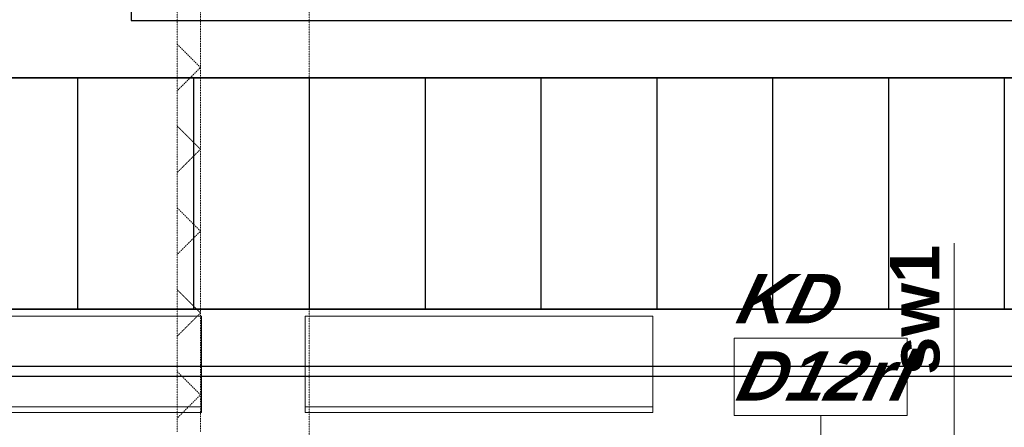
# Model space of a CAD drawing. Header units: millimetres. Extents: x -8838 to 31257, y -6224 to 3754.
# Tile 83 of 185: x 897 to 1407, y -4645 to -4434. Entities that reach past the tile are written whole.
import ezdxf
from ezdxf.enums import TextEntityAlignment as Align

# ---------------------------------------------------------------- set-up
doc = ezdxf.new("R2010")
doc.units = ezdxf.units.MM
doc.header["$LTSCALE"] = 10
doc.header["$MEASUREMENT"] = 0
for name, pattern in [('rzut 2 pietra$0$ArchiTECH.PC 3. Line Type', [0.0013, 0.0003, -0.001]), ('rzut 2 pietra$0$ArchiTECH.PC 4. Line Type', [0.0028, 0.0003, -0.0025]), ('rzut 2 pietra$0$ArchiTECH.PC 5. Line Type', [0.0053, 0.003, -0.001, 0.0003, -0.001]), ('rzut 2 pietra$0$ArchiTECH.PC Solid Line Type', [0]), ('SUFIT_2 PIETRO$0$ArchiTECH.PC Solid Line Type', [0])]:
    doc.linetypes.add(name, pattern=pattern)
doc.layers.add('IS_ARCH', color=254, linetype='CONTINUOUS', lineweight=18)
for name, color, linetype in [('SUFIT_2 PIETRO$0$OŚWIETLENIE_KULAB', 254, 'CONTINUOUS'), ('SUFIT_2 PIETRO$0$SUFIT NOWY 39', 254, 'CONTINUOUS'), ('SUFIT_2 PIETRO$0$TYP SUFITÓW_NOWYCH', 254, 'CONTINUOUS')]:
    doc.layers.add(name, color=color, linetype=linetype)
doc.styles.add('rzut 2 pietra$0$ArchiTECHStyle2', font='arialbd.ttf', dxfattribs={"height": 0.192})
doc.styles.add('rzut 2 pietra$0$ArchiTECHStyle4', font='arialbi.ttf', dxfattribs={"oblique": 15, "height": 0.256})

msp = doc.modelspace()

# ---------------------------------------------------------------- linework, layer by layer
at = {"layer": 'IS_ARCH', "linetype": 'rzut 2 pietra$0$ArchiTECH.PC 5. Line Type'}
msp.add_line((1047.47, -3087.83), (1047.16, -6167.36), dxfattribs=at)
at = {"layer": 'IS_ARCH', "linetype": 'rzut 2 pietra$0$ArchiTECH.PC 3. Line Type'}
for p, q in [((979, -4416.04), (979, -4647.37)), ((991, -4647.37), (991, -4416.04))]:
    msp.add_line(p, q, dxfattribs=at)
at = {"layer": 'IS_ARCH', "linetype": 'rzut 2 pietra$0$ArchiTECH.PC 4. Line Type'}
for p, q in [((979, -4446.46), (991, -4458.46)), ((991, -4458.46), (979, -4470.46)), ((979, -4488.89), (991, -4500.89)), ((991, -4500.89), (979, -4512.89)), ((979, -4531.32), (991, -4543.32)), ((991, -4543.32), (979, -4555.32)), ((979, -4573.74), (991, -4585.74)), ((991, -4585.74), (979, -4597.74)), ((979, -4616.17), (991, -4628.17)), ((991, -4628.17), (979, -4640.17))]:
    msp.add_line(p, q, dxfattribs=at)
at = {"layer": 'IS_ARCH', "linetype": 'rzut 2 pietra$0$ArchiTECH.PC Solid Line Type'}
for p, q in [((1381.45, -4686.25), (1381.45, -4549.5)), ((991.52, -4587.36), (811.52, -4587.36)), ((991.52, -4637.36), (991.52, -4587.36)), ((1225.3, -4587.36), (1045.3, -4587.36)), ((1045.3, -4587.36), (1045.3, -4637.36)), ((1225.3, -4637.36), (1225.3, -4587.36)), ((1267.49, -4638.84), (1267.49, -4598.84)), ((1267.49, -4598.84), (1357.06, -4598.84)), ((1357.06, -4598.84), (1357.06, -4638.84)), ((811.52, -4634.36), (991.52, -4634.36)), ((1045.3, -4634.36), (1225.3, -4634.36)), ((811.52, -4637.36), (991.52, -4637.36)), ((1045.3, -4637.36), (1225.3, -4637.36)), ((1357.06, -4638.84), (1267.49, -4638.84)), ((1312.27, -4638.84), (1312.27, -4706.32))]:
    msp.add_line(p, q, dxfattribs=at)
at = {"layer": 'SUFIT_2 PIETRO$0$OŚWIETLENIE_KULAB', "linetype": 'SUFIT_2 PIETRO$0$ArchiTECH.PC Solid Line Type'}
for p, q in [((955.1, -4429.11), (955.1, -4434.11)), ((955.1, -4429.11), (955.1, -4434.11)), ((955.1, -4434.11), (3565.3, -4434.11)), ((955.1, -4434.11), (3565.3, -4434.11)), ((3595.26, -4613.45), (-1031.14, -4613.45)), ((3595.26, -4613.45), (-1031.14, -4613.45)), ((-1031.14, -4618.45), (3595.26, -4618.45)), ((-1031.14, -4618.45), (3595.26, -4618.45))]:
    msp.add_line(p, q, dxfattribs=at)
at = {"layer": 'SUFIT_2 PIETRO$0$SUFIT NOWY 39', "linetype": 'SUFIT_2 PIETRO$0$ArchiTECH.PC Solid Line Type'}
for p, q in [((-1052.67, -4463.76), (3567.44, -4463.76)), ((3567.44, -4463.76), (-1052.67, -4463.76)), ((927.33, -4463.76), (927.33, -4583.76)), ((987.33, -4463.76), (987.33, -4583.76)), ((1047.33, -4463.76), (1047.33, -4583.76)), ((1107.33, -4463.76), (1107.33, -4583.76)), ((1167.33, -4463.76), (1167.33, -4583.76)), ((1227.33, -4463.76), (1227.33, -4583.76)), ((1287.33, -4463.76), (1287.33, -4583.76)), ((1347.33, -4463.76), (1347.33, -4583.76)), ((1407.33, -4463.76), (1407.33, -4583.76)), ((3607.79, -4583.76), (-1052.67, -4583.76)), ((3607.79, -4583.76), (-1052.67, -4583.76)), ((-1052.67, -4583.76), (3607.79, -4583.76))]:
    msp.add_line(p, q, dxfattribs=at)
at = {"layer": 'SUFIT_2 PIETRO$0$TYP SUFITÓW_NOWYCH', "linetype": 'SUFIT_2 PIETRO$0$ArchiTECH.PC Solid Line Type'}
for p, q in [((-1052.67, -4463.76), (3567.44, -4463.76)), ((3567.44, -4583.76), (-1052.67, -4583.76))]:
    msp.add_line(p, q, dxfattribs=at)

# ---------------------------------------------------------------- texts
at = {"layer": 'IS_ARCH', "style": 'rzut 2 pietra$0$ArchiTECHStyle2'}
msp.add_text('sw1', height=25.6, rotation=90, dxfattribs=at).set_placement((1381.45, -4617.88), align=Align.BOTTOM_LEFT)
at = {"layer": 'IS_ARCH', "style": 'rzut 2 pietra$0$ArchiTECHStyle4', "oblique": 15}
for s, p in [('KD', (1267.49, -4598.84)), ('D12rl', (1267.49, -4638.84))]:
    msp.add_text(s, height=25.6, dxfattribs=at).set_placement(p, align=Align.BOTTOM_LEFT)

doc.saveas('drawing.dxf')
